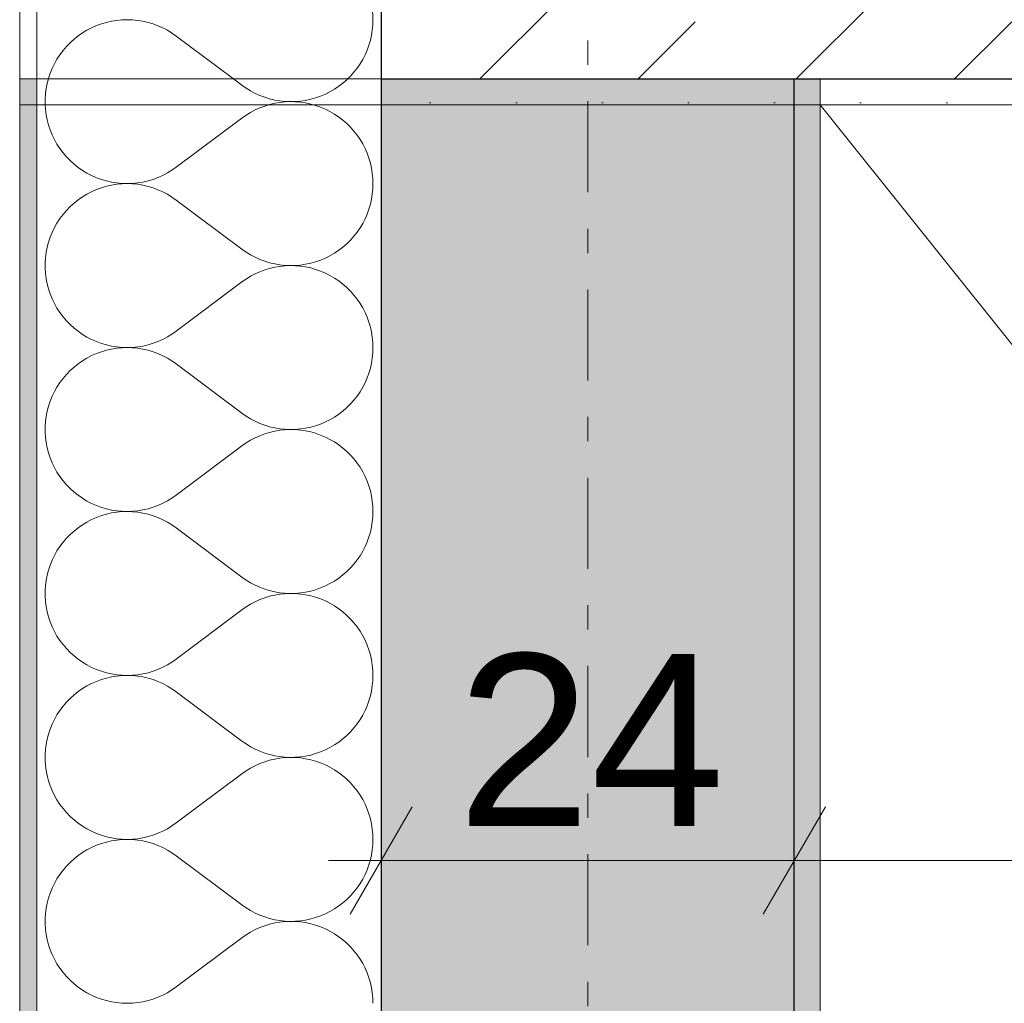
# Model space of a CAD drawing. Extents: x 100 to 2982, y 37 to 2050.
# Tile 38 of 135: x 620 to 677, y 1127 to 1184. Entities that reach past the tile are written whole.
import ezdxf
from ezdxf.xclip import XClip

# ---------------------------------------------------------------- set-up
doc = ezdxf.new("R2010")
doc.units = 0
doc.header["$MEASUREMENT"] = 0
doc.header["$XCLIPFRAME"] = 0
doc.linetypes.add('Przerywana podwójnie', pattern=[54.680554, 26.458333, -10.583333, 7.055556, -10.583333])
for name, color, linetype in [('299-A Wymiary Opisy', 7, 'Continuous'), ('330-W Wyposażenie', 7, 'Continuous'), ('410-K Osie', 7, 'Continuous'), ('420-K Ściany', 7, 'Continuous'), ('820-G Rysunki Obrazki', 7, 'Continuous')]:
    doc.layers.add(name, color=color, linetype=linetype)
doc.styles.add('STYL_AUTOMATYCZNY_7', font='txt')
pattern_1 = [(0, (-18316.349, -206.5255), (0, 8.660254), [0, -5]), (0, (-18313.849, -202.195), (0, 8.660254), [0, -5])]
pattern_2 = [(45, (-18316.349, -206.526), (-9.192388, 9.192388), []), (45, (-18320.945, -201.929), (-9.192388, 9.192388), [9.75, -3.25])]

# ---------------------------------------------------------------- blocks, each defined once
blk = doc.blocks.new('*X17')
at = {"layer": '420-K Ściany', "color": 174, "linetype": 'Continuous', "lineweight": 5, "ltscale": 0.2}
for p, q in [((621.398, 1180.25), (621.339, 1179.95)), ((621.466, 1180.509), (621.398, 1180.25)), ((632.216, 1180.509), (632.707, 1180.141)), ((632.707, 1180.141), (632.953, 1179.968)), ((638.087, 1179.912), (638.338, 1180.08)), ((638.338, 1180.08), (638.577, 1180.263)), ((638.577, 1180.263), (638.804, 1180.461)), ((638.804, 1180.461), (638.852, 1180.509)), ((621.3, 1179.647), (621.281, 1179.342)), ((621.339, 1179.95), (621.3, 1179.647)), ((632.953, 1179.968), (633.21, 1179.811)), ((633.21, 1179.811), (633.477, 1179.671)), ((633.477, 1179.671), (633.752, 1179.547)), ((633.752, 1179.547), (634.034, 1179.441)), ((636.996, 1179.409), (637.28, 1179.509)), ((637.28, 1179.509), (637.558, 1179.626)), ((637.558, 1179.626), (637.827, 1179.761)), ((637.827, 1179.761), (638.087, 1179.912)), ((621.281, 1179.342), (621.281, 1179.036)), ((621.281, 1179.036), (621.3, 1178.731)), ((634.034, 1178.936), (633.752, 1178.83)), ((634.034, 1179.441), (634.322, 1179.354)), ((634.322, 1179.024), (634.034, 1178.936)), ((634.322, 1179.354), (634.615, 1179.284)), ((634.615, 1179.093), (634.322, 1179.024)), ((634.615, 1179.284), (634.912, 1179.234)), ((634.912, 1179.144), (634.615, 1179.093)), ((634.912, 1179.234), (635.211, 1179.202)), ((635.211, 1179.176), (634.912, 1179.144)), ((635.211, 1179.202), (635.512, 1179.189)), ((635.512, 1179.189), (635.211, 1179.176)), ((635.512, 1179.189), (635.813, 1179.195)), ((635.813, 1179.182), (635.512, 1179.189)), ((635.813, 1179.195), (636.114, 1179.221)), ((636.114, 1179.157), (635.813, 1179.182)), ((636.114, 1179.221), (636.411, 1179.265)), ((636.411, 1179.113), (636.114, 1179.157)), ((636.411, 1179.265), (636.706, 1179.328)), ((636.706, 1179.05), (636.411, 1179.113)), ((636.706, 1179.328), (636.996, 1179.409)), ((636.996, 1178.968), (636.706, 1179.05)), ((637.28, 1178.869), (636.996, 1178.968)), ((621.3, 1178.731), (621.339, 1178.428)), ((621.339, 1178.428), (621.398, 1178.128)), ((632.953, 1178.409), (632.707, 1178.236)), ((633.21, 1178.567), (632.953, 1178.409)), ((633.477, 1178.707), (633.21, 1178.567)), ((633.752, 1178.83), (633.477, 1178.707)), ((637.558, 1178.751), (637.28, 1178.869)), ((637.827, 1178.617), (637.558, 1178.751)), ((638.087, 1178.465), (637.827, 1178.617)), ((638.338, 1178.297), (638.087, 1178.465)), ((621.398, 1178.128), (621.475, 1177.832)), ((621.475, 1177.832), (621.572, 1177.543)), ((628.897, 1175.379), (632.707, 1178.236)), ((638.577, 1178.114), (638.338, 1178.297)), ((638.804, 1177.916), (638.577, 1178.114)), ((639.018, 1177.705), (638.804, 1177.916)), ((621.572, 1177.543), (621.687, 1177.259)), ((621.687, 1177.259), (621.819, 1176.984)), ((639.218, 1177.48), (639.018, 1177.705)), ((639.404, 1177.243), (639.218, 1177.48)), ((639.574, 1176.994), (639.404, 1177.243)), ((621.819, 1176.984), (621.969, 1176.718)), ((621.969, 1176.718), (622.136, 1176.462)), ((639.729, 1176.735), (639.574, 1176.994)), ((639.866, 1176.467), (639.729, 1176.735)), ((622.136, 1176.462), (622.319, 1176.217)), ((622.319, 1176.217), (622.517, 1175.985)), ((639.987, 1176.191), (639.866, 1176.467)), ((640.089, 1175.908), (639.987, 1176.191)), ((622.517, 1175.985), (622.73, 1175.765)), ((622.73, 1175.765), (622.957, 1175.56)), ((622.957, 1175.56), (623.196, 1175.37)), ((640.174, 1175.619), (640.089, 1175.908)), ((640.24, 1175.325), (640.174, 1175.619)), ((623.196, 1175.37), (623.446, 1175.195)), ((623.446, 1175.195), (623.708, 1175.037)), ((623.708, 1175.037), (623.979, 1174.896)), ((627.836, 1174.779), (628.115, 1174.903)), ((628.115, 1174.903), (628.386, 1175.045)), ((628.386, 1175.045), (628.647, 1175.204)), ((628.647, 1175.204), (628.897, 1175.379)), ((640.288, 1175.028), (640.24, 1175.325)), ((640.316, 1174.728), (640.288, 1175.028)), ((623.979, 1174.896), (624.259, 1174.773)), ((624.259, 1174.773), (624.546, 1174.667)), ((624.546, 1174.667), (624.839, 1174.581)), ((624.839, 1174.581), (625.137, 1174.513)), ((625.137, 1174.34), (624.839, 1174.273)), ((625.137, 1174.513), (625.438, 1174.465)), ((625.438, 1174.389), (625.137, 1174.34)), ((625.438, 1174.465), (625.743, 1174.436)), ((625.743, 1174.418), (625.438, 1174.389)), ((625.743, 1174.436), (626.048, 1174.427)), ((626.048, 1174.427), (625.743, 1174.418)), ((626.048, 1174.427), (626.353, 1174.437)), ((626.353, 1174.417), (626.048, 1174.427)), ((626.353, 1174.437), (626.658, 1174.467)), ((626.658, 1174.387), (626.353, 1174.417)), ((626.658, 1174.467), (626.959, 1174.516)), ((626.959, 1174.337), (626.658, 1174.387)), ((626.959, 1174.516), (627.257, 1174.585)), ((627.257, 1174.269), (626.959, 1174.337)), ((627.257, 1174.585), (627.55, 1174.673)), ((627.55, 1174.673), (627.836, 1174.779)), ((640.326, 1174.427), (640.316, 1174.728)), ((640.316, 1174.126), (640.326, 1174.427)), ((623.708, 1173.817), (623.446, 1173.659)), ((623.979, 1173.958), (623.708, 1173.817)), ((624.259, 1174.081), (623.979, 1173.958)), ((624.546, 1174.186), (624.259, 1174.081)), ((624.839, 1174.273), (624.546, 1174.186)), ((627.55, 1174.181), (627.257, 1174.269)), ((627.836, 1174.075), (627.55, 1174.181)), ((628.115, 1173.951), (627.836, 1174.075)), ((628.386, 1173.809), (628.115, 1173.951)), ((628.647, 1173.65), (628.386, 1173.809)), ((640.24, 1173.529), (640.288, 1173.826)), ((640.288, 1173.826), (640.316, 1174.126)), ((622.957, 1173.294), (622.73, 1173.089)), ((623.196, 1173.484), (622.957, 1173.294)), ((623.446, 1173.659), (623.196, 1173.484)), ((628.897, 1173.474), (628.647, 1173.65)), ((628.897, 1173.474), (632.707, 1170.617)), ((640.089, 1172.946), (640.174, 1173.235)), ((640.174, 1173.235), (640.24, 1173.529)), ((622.319, 1172.637), (622.136, 1172.392)), ((622.517, 1172.869), (622.319, 1172.637)), ((622.73, 1173.089), (622.517, 1172.869)), ((639.866, 1172.386), (639.987, 1172.662)), ((639.987, 1172.662), (640.089, 1172.946)), ((621.969, 1172.136), (621.819, 1171.87)), ((622.136, 1172.392), (621.969, 1172.136)), ((639.574, 1171.86), (639.729, 1172.118)), ((639.729, 1172.118), (639.866, 1172.386)), ((621.687, 1171.594), (621.572, 1171.311)), ((621.819, 1171.87), (621.687, 1171.594)), ((639.218, 1171.374), (639.404, 1171.611)), ((639.404, 1171.611), (639.574, 1171.86)), ((621.475, 1171.021), (621.398, 1170.726)), ((621.572, 1171.311), (621.475, 1171.021)), ((638.577, 1170.739), (638.804, 1170.937)), ((638.804, 1170.937), (639.018, 1171.149)), ((639.018, 1171.149), (639.218, 1171.374)), ((621.339, 1170.426), (621.3, 1170.123)), ((621.398, 1170.726), (621.339, 1170.426)), ((632.707, 1170.617), (632.953, 1170.444)), ((632.953, 1170.444), (633.21, 1170.287)), ((637.827, 1170.237), (638.087, 1170.389)), ((638.087, 1170.389), (638.338, 1170.556)), ((638.338, 1170.556), (638.577, 1170.739)), ((621.3, 1170.123), (621.281, 1169.818)), ((621.281, 1169.818), (621.281, 1169.512)), ((633.21, 1170.287), (633.477, 1170.147)), ((633.477, 1170.147), (633.752, 1170.023)), ((633.752, 1170.023), (634.034, 1169.918)), ((634.034, 1169.918), (634.322, 1169.83)), ((634.322, 1169.83), (634.615, 1169.761)), ((634.615, 1169.761), (634.912, 1169.71)), ((636.411, 1169.741), (636.706, 1169.804)), ((636.706, 1169.804), (636.996, 1169.885)), ((636.996, 1169.885), (637.28, 1169.985)), ((637.28, 1169.985), (637.558, 1170.102)), ((637.558, 1170.102), (637.827, 1170.237)), ((621.281, 1169.512), (621.3, 1169.207)), ((621.3, 1169.207), (621.339, 1168.904)), ((633.477, 1169.183), (633.21, 1169.043)), ((633.752, 1169.307), (633.477, 1169.183)), ((634.034, 1169.412), (633.752, 1169.307)), ((634.322, 1169.5), (634.034, 1169.412)), ((634.615, 1169.569), (634.322, 1169.5)), ((634.912, 1169.62), (634.615, 1169.569)), ((634.912, 1169.71), (635.211, 1169.678)), ((635.211, 1169.652), (634.912, 1169.62)), ((635.211, 1169.678), (635.512, 1169.665)), ((635.512, 1169.665), (635.211, 1169.652)), ((635.512, 1169.665), (635.813, 1169.672)), ((635.813, 1169.658), (635.512, 1169.665)), ((635.813, 1169.672), (636.114, 1169.697)), ((636.114, 1169.633), (635.813, 1169.658)), ((636.114, 1169.697), (636.411, 1169.741)), ((636.411, 1169.589), (636.114, 1169.633)), ((636.706, 1169.526), (636.411, 1169.589)), ((636.996, 1169.445), (636.706, 1169.526)), ((637.28, 1169.345), (636.996, 1169.445)), ((637.558, 1169.227), (637.28, 1169.345)), ((637.827, 1169.093), (637.558, 1169.227)), ((621.339, 1168.904), (621.398, 1168.604)), ((628.897, 1165.855), (632.707, 1168.713)), ((632.953, 1168.886), (632.707, 1168.713)), ((633.21, 1169.043), (632.953, 1168.886)), ((638.087, 1168.941), (637.827, 1169.093)), ((638.338, 1168.774), (638.087, 1168.941)), ((638.577, 1168.591), (638.338, 1168.774)), ((621.398, 1168.604), (621.475, 1168.309)), ((621.475, 1168.309), (621.572, 1168.019)), ((638.804, 1168.393), (638.577, 1168.591)), ((639.018, 1168.181), (638.804, 1168.393)), ((639.218, 1167.956), (639.018, 1168.181)), ((621.572, 1168.019), (621.687, 1167.735)), ((621.687, 1167.735), (621.819, 1167.46)), ((639.404, 1167.719), (639.218, 1167.956)), ((639.574, 1167.47), (639.404, 1167.719)), ((639.729, 1167.212), (639.574, 1167.47)), ((621.819, 1167.46), (621.969, 1167.194)), ((621.969, 1167.194), (622.136, 1166.938)), ((622.136, 1166.938), (622.319, 1166.693)), ((639.866, 1166.944), (639.729, 1167.212)), ((639.987, 1166.668), (639.866, 1166.944)), ((622.319, 1166.693), (622.517, 1166.461)), ((622.517, 1166.461), (622.73, 1166.241)), ((640.089, 1166.384), (639.987, 1166.668)), ((640.174, 1166.095), (640.089, 1166.384)), ((622.73, 1166.241), (622.957, 1166.036)), ((622.957, 1166.036), (623.196, 1165.846)), ((623.196, 1165.846), (623.446, 1165.671)), ((628.647, 1165.68), (628.897, 1165.855)), ((640.24, 1165.801), (640.174, 1166.095)), ((640.288, 1165.504), (640.24, 1165.801)), ((623.446, 1165.671), (623.708, 1165.513)), ((623.708, 1165.513), (623.979, 1165.372)), ((623.979, 1165.372), (624.259, 1165.249)), ((624.259, 1165.249), (624.546, 1165.144)), ((627.55, 1165.149), (627.836, 1165.255)), ((627.836, 1165.255), (628.115, 1165.379)), ((628.115, 1165.379), (628.386, 1165.521)), ((628.386, 1165.521), (628.647, 1165.68)), ((640.316, 1165.204), (640.288, 1165.504)), ((640.326, 1164.903), (640.316, 1165.204)), ((624.546, 1164.662), (624.259, 1164.557)), ((624.546, 1165.144), (624.839, 1165.057)), ((624.839, 1164.749), (624.546, 1164.662)), ((624.839, 1165.057), (625.137, 1164.99)), ((625.137, 1164.817), (624.839, 1164.749)), ((625.137, 1164.99), (625.438, 1164.941)), ((625.438, 1164.865), (625.137, 1164.817)), ((625.438, 1164.941), (625.743, 1164.912)), ((625.743, 1164.894), (625.438, 1164.865)), ((625.743, 1164.912), (626.048, 1164.903)), ((626.048, 1164.903), (625.743, 1164.894)), ((626.048, 1164.903), (626.353, 1164.913)), ((626.353, 1164.893), (626.048, 1164.903)), ((626.353, 1164.913), (626.658, 1164.943)), ((626.658, 1164.863), (626.353, 1164.893)), ((626.658, 1164.943), (626.959, 1164.993)), ((626.959, 1164.814), (626.658, 1164.863)), ((626.959, 1164.993), (627.257, 1165.061)), ((627.257, 1164.745), (626.959, 1164.814)), ((627.257, 1165.061), (627.55, 1165.149)), ((627.55, 1164.657), (627.257, 1164.745)), ((627.836, 1164.551), (627.55, 1164.657)), ((640.316, 1164.602), (640.326, 1164.903)), ((623.446, 1164.135), (623.196, 1163.96)), ((623.708, 1164.293), (623.446, 1164.135)), ((623.979, 1164.434), (623.708, 1164.293)), ((624.259, 1164.557), (623.979, 1164.434)), ((628.115, 1164.427), (627.836, 1164.551)), ((628.386, 1164.285), (628.115, 1164.427)), ((628.647, 1164.126), (628.386, 1164.285)), ((628.897, 1163.951), (628.647, 1164.126)), ((640.24, 1164.005), (640.288, 1164.302)), ((640.288, 1164.302), (640.316, 1164.602)), ((622.73, 1163.565), (622.517, 1163.345)), ((622.957, 1163.77), (622.73, 1163.565)), ((623.196, 1163.96), (622.957, 1163.77)), ((628.897, 1163.951), (632.707, 1161.094)), ((640.089, 1163.422), (640.174, 1163.711)), ((640.174, 1163.711), (640.24, 1164.005)), ((622.319, 1163.113), (622.136, 1162.868)), ((622.517, 1163.345), (622.319, 1163.113)), ((639.866, 1162.862), (639.987, 1163.139)), ((639.987, 1163.139), (640.089, 1163.422)), ((621.819, 1162.346), (621.687, 1162.071)), ((621.969, 1162.612), (621.819, 1162.346)), ((622.136, 1162.868), (621.969, 1162.612)), ((639.404, 1162.087), (639.574, 1162.336)), ((639.574, 1162.336), (639.729, 1162.595)), ((639.729, 1162.595), (639.866, 1162.862)), ((621.572, 1161.787), (621.475, 1161.497)), ((621.687, 1162.071), (621.572, 1161.787)), ((639.018, 1161.625), (639.218, 1161.85)), ((639.218, 1161.85), (639.404, 1162.087)), ((621.398, 1161.202), (621.339, 1160.902)), ((621.475, 1161.497), (621.398, 1161.202)), ((638.338, 1161.032), (638.577, 1161.216)), ((638.577, 1161.216), (638.804, 1161.413)), ((638.804, 1161.413), (639.018, 1161.625)), ((621.3, 1160.599), (621.281, 1160.294)), ((621.339, 1160.902), (621.3, 1160.599)), ((632.707, 1161.094), (632.953, 1160.921)), ((632.953, 1160.921), (633.21, 1160.763)), ((633.21, 1160.763), (633.477, 1160.623)), ((633.477, 1160.623), (633.752, 1160.5)), ((637.558, 1160.579), (637.827, 1160.713)), ((637.827, 1160.713), (638.087, 1160.865)), ((638.087, 1160.865), (638.338, 1161.032)), ((621.281, 1160.294), (621.281, 1159.988)), ((633.752, 1160.5), (634.034, 1160.394)), ((634.034, 1160.394), (634.322, 1160.306)), ((634.322, 1160.306), (634.615, 1160.237)), ((634.615, 1160.046), (634.322, 1159.976)), ((634.615, 1160.237), (634.912, 1160.186)), ((634.912, 1160.096), (634.615, 1160.046)), ((634.912, 1160.186), (635.211, 1160.154)), ((635.211, 1160.128), (634.912, 1160.096)), ((635.211, 1160.154), (635.512, 1160.141)), ((635.512, 1160.141), (635.211, 1160.128)), ((635.512, 1160.141), (635.813, 1160.148)), ((635.813, 1160.135), (635.512, 1160.141)), ((635.813, 1160.148), (636.114, 1160.173)), ((636.114, 1160.109), (635.813, 1160.135)), ((636.114, 1160.173), (636.411, 1160.217)), ((636.411, 1160.065), (636.114, 1160.109)), ((636.411, 1160.217), (636.706, 1160.28)), ((636.706, 1160.002), (636.411, 1160.065)), ((636.706, 1160.28), (636.996, 1160.362)), ((636.996, 1160.362), (637.28, 1160.461)), ((637.28, 1160.461), (637.558, 1160.579)), ((621.281, 1159.988), (621.3, 1159.683)), ((621.3, 1159.683), (621.339, 1159.38)), ((633.21, 1159.519), (632.953, 1159.362)), ((633.477, 1159.659), (633.21, 1159.519)), ((633.752, 1159.783), (633.477, 1159.659)), ((634.034, 1159.889), (633.752, 1159.783)), ((634.322, 1159.976), (634.034, 1159.889)), ((636.996, 1159.921), (636.706, 1160.002)), ((637.28, 1159.821), (636.996, 1159.921)), ((637.558, 1159.704), (637.28, 1159.821)), ((637.827, 1159.569), (637.558, 1159.704)), ((638.087, 1159.417), (637.827, 1159.569)), ((621.339, 1159.38), (621.398, 1159.08)), ((621.398, 1159.08), (621.475, 1158.785)), ((628.897, 1156.332), (632.707, 1159.189)), ((632.953, 1159.362), (632.707, 1159.189)), ((638.338, 1159.25), (638.087, 1159.417)), ((638.577, 1159.067), (638.338, 1159.25)), ((638.804, 1158.869), (638.577, 1159.067)), ((621.475, 1158.785), (621.572, 1158.495)), ((621.572, 1158.495), (621.687, 1158.212)), ((639.018, 1158.657), (638.804, 1158.869)), ((639.218, 1158.432), (639.018, 1158.657)), ((639.404, 1158.195), (639.218, 1158.432)), ((621.687, 1158.212), (621.819, 1157.936)), ((621.819, 1157.936), (621.969, 1157.67)), ((639.574, 1157.946), (639.404, 1158.195)), ((639.729, 1157.688), (639.574, 1157.946)), ((621.969, 1157.67), (622.136, 1157.414)), ((622.136, 1157.414), (622.319, 1157.169)), ((622.319, 1157.169), (622.517, 1156.937)), ((639.866, 1157.42), (639.729, 1157.688)), ((639.987, 1157.144), (639.866, 1157.42)), ((622.517, 1156.937), (622.73, 1156.718)), ((622.73, 1156.718), (622.957, 1156.512)), ((640.089, 1156.861), (639.987, 1157.144)), ((640.174, 1156.571), (640.089, 1156.861)), ((622.957, 1156.512), (623.196, 1156.322)), ((623.196, 1156.322), (623.446, 1156.148)), ((623.446, 1156.148), (623.708, 1155.989)), ((628.386, 1155.997), (628.647, 1156.156)), ((628.647, 1156.156), (628.897, 1156.332)), ((640.24, 1156.278), (640.174, 1156.571)), ((640.288, 1155.98), (640.24, 1156.278)), ((623.708, 1155.989), (623.979, 1155.848)), ((623.979, 1155.848), (624.259, 1155.725)), ((624.259, 1155.725), (624.546, 1155.62)), ((624.546, 1155.62), (624.839, 1155.533)), ((624.839, 1155.533), (625.137, 1155.466)), ((625.137, 1155.466), (625.438, 1155.417)), ((626.658, 1155.419), (626.959, 1155.469)), ((626.959, 1155.469), (627.257, 1155.537)), ((627.257, 1155.537), (627.55, 1155.625)), ((627.55, 1155.625), (627.836, 1155.731)), ((627.836, 1155.731), (628.115, 1155.855)), ((628.115, 1155.855), (628.386, 1155.997)), ((640.316, 1155.68), (640.288, 1155.98)), ((640.326, 1155.379), (640.316, 1155.68)), ((623.979, 1154.91), (623.708, 1154.769)), ((624.259, 1155.034), (623.979, 1154.91)), ((624.546, 1155.139), (624.259, 1155.034)), ((624.839, 1155.225), (624.546, 1155.139)), ((625.137, 1155.293), (624.839, 1155.225)), ((625.438, 1155.341), (625.137, 1155.293)), ((625.438, 1155.417), (625.743, 1155.389)), ((625.743, 1155.37), (625.438, 1155.341)), ((625.743, 1155.389), (626.048, 1155.379)), ((626.048, 1155.379), (625.743, 1155.37)), ((626.048, 1155.379), (626.353, 1155.39)), ((626.353, 1155.369), (626.048, 1155.379)), ((626.353, 1155.39), (626.658, 1155.419)), ((626.658, 1155.339), (626.353, 1155.369)), ((626.959, 1155.29), (626.658, 1155.339)), ((627.257, 1155.221), (626.959, 1155.29)), ((627.55, 1155.134), (627.257, 1155.221)), ((627.836, 1155.028), (627.55, 1155.134)), ((628.115, 1154.903), (627.836, 1155.028)), ((628.386, 1154.761), (628.115, 1154.903)), ((640.288, 1154.778), (640.316, 1155.078)), ((640.316, 1155.078), (640.326, 1155.379)), ((623.196, 1154.436), (622.957, 1154.246)), ((623.446, 1154.611), (623.196, 1154.436)), ((623.708, 1154.769), (623.446, 1154.611)), ((628.647, 1154.602), (628.386, 1154.761)), ((628.897, 1154.427), (628.647, 1154.602)), ((628.897, 1154.427), (632.707, 1151.57)), ((640.174, 1154.187), (640.24, 1154.481)), ((640.24, 1154.481), (640.288, 1154.778)), ((622.517, 1153.822), (622.319, 1153.589)), ((622.73, 1154.041), (622.517, 1153.822)), ((622.957, 1154.246), (622.73, 1154.041)), ((639.987, 1153.615), (640.089, 1153.898)), ((640.089, 1153.898), (640.174, 1154.187)), ((622.136, 1153.344), (621.969, 1153.088)), ((622.319, 1153.589), (622.136, 1153.344)), ((639.729, 1153.071), (639.866, 1153.339)), ((639.866, 1153.339), (639.987, 1153.615)), ((621.819, 1152.822), (621.687, 1152.547)), ((621.969, 1153.088), (621.819, 1152.822)), ((639.404, 1152.564), (639.574, 1152.812)), ((639.574, 1152.812), (639.729, 1153.071)), ((621.572, 1152.264), (621.475, 1151.974)), ((621.687, 1152.547), (621.572, 1152.264)), ((638.804, 1151.89), (639.018, 1152.101)), ((639.018, 1152.101), (639.218, 1152.326)), ((639.218, 1152.326), (639.404, 1152.564)), ((621.398, 1151.678), (621.339, 1151.378)), ((621.475, 1151.974), (621.398, 1151.678)), ((632.707, 1151.57), (632.953, 1151.397)), ((638.087, 1151.341), (638.338, 1151.509)), ((638.338, 1151.509), (638.577, 1151.692)), ((638.577, 1151.692), (638.804, 1151.89)), ((621.3, 1151.075), (621.281, 1150.77)), ((621.339, 1151.378), (621.3, 1151.075)), ((632.953, 1151.397), (633.21, 1151.24)), ((633.21, 1151.24), (633.477, 1151.099)), ((633.477, 1151.099), (633.752, 1150.976)), ((633.752, 1150.976), (634.034, 1150.87)), ((636.996, 1150.838), (637.28, 1150.937)), ((637.28, 1150.937), (637.558, 1151.055)), ((637.558, 1151.055), (637.827, 1151.19)), ((637.827, 1151.19), (638.087, 1151.341)), ((621.281, 1150.77), (621.281, 1150.465)), ((621.281, 1150.465), (621.3, 1150.16)), ((634.034, 1150.365), (633.752, 1150.259)), ((634.034, 1150.87), (634.322, 1150.782)), ((634.322, 1150.452), (634.034, 1150.365)), ((634.322, 1150.782), (634.615, 1150.713)), ((634.615, 1150.522), (634.322, 1150.452)), ((634.615, 1150.713), (634.912, 1150.662)), ((634.912, 1150.572), (634.615, 1150.522)), ((634.912, 1150.662), (635.211, 1150.63)), ((635.211, 1150.604), (634.912, 1150.572)), ((635.211, 1150.63), (635.512, 1150.618)), ((635.512, 1150.617), (635.211, 1150.604)), ((635.512, 1150.618), (635.813, 1150.624)), ((635.813, 1150.611), (635.512, 1150.617)), ((635.813, 1150.624), (636.114, 1150.649)), ((636.114, 1150.586), (635.813, 1150.611)), ((636.114, 1150.649), (636.411, 1150.693)), ((636.411, 1150.541), (636.114, 1150.586)), ((636.411, 1150.693), (636.706, 1150.756)), ((636.706, 1150.478), (636.411, 1150.541)), ((636.706, 1150.756), (636.996, 1150.838)), ((636.996, 1150.397), (636.706, 1150.478)), ((637.28, 1150.297), (636.996, 1150.397)), ((621.3, 1150.16), (621.339, 1149.857)), ((621.339, 1149.857), (621.398, 1149.557)), ((632.953, 1149.838), (632.707, 1149.665)), ((633.21, 1149.995), (632.953, 1149.838)), ((633.477, 1150.136), (633.21, 1149.995)), ((633.752, 1150.259), (633.477, 1150.136)), ((637.558, 1150.18), (637.28, 1150.297)), ((637.827, 1150.045), (637.558, 1150.18)), ((638.087, 1149.894), (637.827, 1150.045)), ((638.338, 1149.726), (638.087, 1149.894)), ((621.398, 1149.557), (621.475, 1149.261)), ((621.475, 1149.261), (621.572, 1148.971)), ((628.897, 1146.808), (632.707, 1149.665)), ((638.577, 1149.543), (638.338, 1149.726)), ((638.804, 1149.345), (638.577, 1149.543)), ((639.018, 1149.133), (638.804, 1149.345)), ((621.572, 1148.971), (621.687, 1148.688)), ((621.687, 1148.688), (621.819, 1148.413)), ((639.218, 1148.908), (639.018, 1149.133)), ((639.404, 1148.671), (639.218, 1148.908)), ((639.574, 1148.423), (639.404, 1148.671)), ((621.819, 1148.413), (621.969, 1148.146)), ((621.969, 1148.146), (622.136, 1147.89)), ((639.729, 1148.164), (639.574, 1148.423)), ((639.866, 1147.896), (639.729, 1148.164)), ((622.136, 1147.89), (622.319, 1147.646)), ((622.319, 1147.646), (622.517, 1147.413)), ((639.987, 1147.62), (639.866, 1147.896)), ((640.089, 1147.337), (639.987, 1147.62)), ((622.517, 1147.413), (622.73, 1147.194)), ((622.73, 1147.194), (622.957, 1146.989)), ((622.957, 1146.989), (623.196, 1146.798)), ((640.174, 1147.048), (640.089, 1147.337)), ((640.24, 1146.754), (640.174, 1147.048)), ((623.196, 1146.798), (623.446, 1146.624)), ((623.446, 1146.624), (623.708, 1146.466)), ((623.708, 1146.466), (623.979, 1146.325)), ((623.979, 1146.325), (624.259, 1146.201)), ((627.836, 1146.207), (628.115, 1146.331)), ((628.115, 1146.331), (628.386, 1146.473)), ((628.386, 1146.473), (628.647, 1146.632)), ((628.647, 1146.632), (628.897, 1146.808)), ((640.288, 1146.456), (640.24, 1146.754)), ((640.316, 1146.157), (640.288, 1146.456)), ((624.259, 1146.201), (624.546, 1146.096)), ((624.546, 1146.096), (624.839, 1146.01)), ((624.839, 1146.01), (625.137, 1145.942)), ((625.137, 1145.769), (624.839, 1145.701)), ((625.137, 1145.942), (625.438, 1145.894)), ((625.438, 1145.817), (625.137, 1145.769)), ((625.438, 1145.894), (625.743, 1145.865)), ((625.743, 1145.846), (625.438, 1145.817)), ((625.743, 1145.865), (626.048, 1145.855)), ((626.048, 1145.855), (625.743, 1145.846)), ((626.048, 1145.855), (626.353, 1145.866)), ((626.353, 1145.845), (626.048, 1145.855)), ((626.353, 1145.866), (626.658, 1145.896)), ((626.658, 1145.815), (626.353, 1145.845)), ((626.658, 1145.896), (626.959, 1145.945)), ((626.959, 1145.766), (626.658, 1145.815)), ((626.959, 1145.945), (627.257, 1146.014)), ((627.257, 1145.697), (626.959, 1145.766)), ((627.257, 1146.014), (627.55, 1146.101)), ((627.55, 1146.101), (627.836, 1146.207)), ((640.326, 1145.855), (640.316, 1146.157)), ((640.316, 1145.554), (640.326, 1145.855)), ((623.708, 1145.245), (623.446, 1145.087)), ((623.979, 1145.386), (623.708, 1145.245)), ((624.259, 1145.51), (623.979, 1145.386)), ((624.546, 1145.615), (624.259, 1145.51)), ((624.839, 1145.701), (624.546, 1145.615)), ((627.55, 1145.61), (627.257, 1145.697)), ((627.836, 1145.504), (627.55, 1145.61)), ((628.115, 1145.379), (627.836, 1145.504)), ((628.386, 1145.237), (628.115, 1145.379)), ((628.647, 1145.078), (628.386, 1145.237)), ((640.24, 1144.957), (640.288, 1145.255)), ((640.288, 1145.255), (640.316, 1145.554)), ((622.957, 1144.722), (622.73, 1144.517)), ((623.196, 1144.913), (622.957, 1144.722)), ((623.446, 1145.087), (623.196, 1144.913)), ((628.897, 1144.903), (628.647, 1145.078)), ((628.897, 1144.903), (632.707, 1142.046)), ((640.089, 1144.374), (640.174, 1144.663)), ((640.174, 1144.663), (640.24, 1144.957)), ((622.319, 1144.065), (622.136, 1143.82)), ((622.517, 1144.298), (622.319, 1144.065)), ((622.73, 1144.517), (622.517, 1144.298)), ((639.866, 1143.815), (639.987, 1144.091)), ((639.987, 1144.091), (640.089, 1144.374)), ((621.969, 1143.564), (621.819, 1143.298)), ((622.136, 1143.82), (621.969, 1143.564)), ((639.574, 1143.288), (639.729, 1143.547)), ((639.729, 1143.547), (639.866, 1143.815)), ((621.687, 1143.023), (621.572, 1142.74)), ((621.819, 1143.298), (621.687, 1143.023)), ((639.218, 1142.803), (639.404, 1143.04)), ((639.404, 1143.04), (639.574, 1143.288)), ((621.475, 1142.45), (621.398, 1142.154)), ((621.572, 1142.74), (621.475, 1142.45)), ((638.577, 1142.168), (638.804, 1142.366)), ((638.804, 1142.366), (639.018, 1142.578)), ((639.018, 1142.578), (639.218, 1142.803)), ((621.339, 1141.854), (621.3, 1141.551)), ((621.398, 1142.154), (621.339, 1141.854)), ((632.707, 1142.046), (632.953, 1141.873)), ((632.953, 1141.873), (633.21, 1141.716)), ((637.827, 1141.666), (638.087, 1141.817)), ((638.087, 1141.817), (638.338, 1141.985)), ((638.338, 1141.985), (638.577, 1142.168)), ((621.3, 1141.551), (621.281, 1141.246)), ((621.281, 1141.246), (621.281, 1140.941)), ((633.21, 1141.716), (633.477, 1141.575)), ((633.477, 1141.575), (633.752, 1141.452)), ((633.752, 1141.452), (634.034, 1141.346)), ((634.034, 1141.346), (634.322, 1141.258)), ((634.322, 1141.258), (634.615, 1141.189)), ((634.615, 1141.189), (634.912, 1141.138)), ((636.114, 1141.125), (636.411, 1141.17)), ((636.411, 1141.17), (636.706, 1141.233)), ((636.706, 1141.233), (636.996, 1141.314)), ((636.996, 1141.314), (637.28, 1141.414)), ((637.28, 1141.414), (637.558, 1141.531)), ((637.558, 1141.531), (637.827, 1141.666)), ((621.281, 1140.941), (621.3, 1140.636)), ((621.3, 1140.636), (621.339, 1140.333)), ((633.477, 1140.612), (633.21, 1140.471)), ((633.752, 1140.735), (633.477, 1140.612)), ((634.034, 1140.841), (633.752, 1140.735)), ((634.322, 1140.929), (634.034, 1140.841)), ((634.615, 1140.998), (634.322, 1140.929)), ((634.912, 1141.049), (634.615, 1140.998)), ((634.912, 1141.138), (635.211, 1141.107)), ((635.211, 1141.08), (634.912, 1141.049)), ((635.211, 1141.107), (635.512, 1141.094)), ((635.512, 1141.093), (635.211, 1141.08)), ((635.512, 1141.094), (635.813, 1141.1)), ((635.813, 1141.087), (635.512, 1141.093)), ((635.813, 1141.1), (636.114, 1141.125)), ((636.114, 1141.062), (635.813, 1141.087)), ((636.411, 1141.018), (636.114, 1141.062)), ((636.706, 1140.955), (636.411, 1141.018)), ((636.996, 1140.873), (636.706, 1140.955)), ((637.28, 1140.773), (636.996, 1140.873)), ((637.558, 1140.656), (637.28, 1140.773)), ((637.827, 1140.521), (637.558, 1140.656)), ((621.339, 1140.333), (621.398, 1140.033)), ((621.398, 1140.033), (621.475, 1139.737)), ((628.897, 1137.284), (632.707, 1140.141)), ((632.953, 1140.314), (632.707, 1140.141)), ((633.21, 1140.471), (632.953, 1140.314)), ((638.087, 1140.37), (637.827, 1140.521)), ((638.338, 1140.202), (638.087, 1140.37)), ((638.577, 1140.019), (638.338, 1140.202)), ((638.804, 1139.821), (638.577, 1140.019)), ((621.475, 1139.737), (621.572, 1139.447)), ((621.572, 1139.447), (621.687, 1139.164)), ((639.018, 1139.609), (638.804, 1139.821)), ((639.218, 1139.384), (639.018, 1139.609)), ((621.687, 1139.164), (621.819, 1138.889)), ((621.819, 1138.889), (621.969, 1138.623)), ((639.404, 1139.147), (639.218, 1139.384)), ((639.574, 1138.899), (639.404, 1139.147)), ((639.729, 1138.64), (639.574, 1138.899)), ((621.969, 1138.623), (622.136, 1138.367)), ((622.136, 1138.367), (622.319, 1138.122)), ((639.866, 1138.372), (639.729, 1138.64)), ((639.987, 1138.096), (639.866, 1138.372)), ((622.319, 1138.122), (622.517, 1137.889)), ((622.517, 1137.889), (622.73, 1137.67)), ((640.089, 1137.813), (639.987, 1138.096)), ((640.174, 1137.524), (640.089, 1137.813)), ((622.73, 1137.67), (622.957, 1137.465)), ((622.957, 1137.465), (623.196, 1137.274)), ((623.196, 1137.274), (623.446, 1137.1)), ((628.647, 1137.109), (628.897, 1137.284)), ((640.24, 1137.23), (640.174, 1137.524)), ((640.288, 1136.933), (640.24, 1137.23)), ((623.446, 1137.1), (623.708, 1136.942)), ((623.708, 1136.942), (623.979, 1136.801)), ((623.979, 1136.801), (624.259, 1136.677)), ((624.259, 1136.677), (624.546, 1136.572)), ((627.257, 1136.49), (627.55, 1136.577)), ((627.55, 1136.577), (627.836, 1136.683)), ((627.836, 1136.683), (628.115, 1136.808)), ((628.115, 1136.808), (628.386, 1136.95)), ((628.386, 1136.95), (628.647, 1137.109)), ((640.316, 1136.633), (640.288, 1136.933)), ((640.326, 1136.332), (640.316, 1136.633)), ((624.546, 1136.091), (624.259, 1135.986)), ((624.546, 1136.572), (624.839, 1136.486)), ((624.839, 1136.178), (624.546, 1136.091)), ((624.839, 1136.486), (625.137, 1136.418)), ((625.137, 1136.245), (624.839, 1136.178)), ((625.137, 1136.418), (625.438, 1136.37)), ((625.438, 1136.293), (625.137, 1136.245)), ((625.438, 1136.37), (625.743, 1136.341)), ((625.743, 1136.322), (625.438, 1136.293)), ((625.743, 1136.341), (626.048, 1136.332)), ((626.048, 1136.332), (625.743, 1136.322)), ((626.048, 1136.332), (626.353, 1136.342)), ((626.353, 1136.321), (626.048, 1136.332)), ((626.353, 1136.342), (626.658, 1136.372)), ((626.658, 1136.291), (626.353, 1136.321)), ((626.658, 1136.372), (626.959, 1136.421)), ((626.959, 1136.242), (626.658, 1136.291)), ((626.959, 1136.421), (627.257, 1136.49)), ((627.257, 1136.174), (626.959, 1136.242)), ((627.55, 1136.086), (627.257, 1136.174)), ((627.836, 1135.98), (627.55, 1136.086)), ((640.288, 1135.731), (640.316, 1136.031)), ((640.316, 1136.031), (640.326, 1136.332)), ((623.446, 1135.563), (623.196, 1135.389)), ((623.708, 1135.722), (623.446, 1135.563)), ((623.979, 1135.863), (623.708, 1135.722)), ((624.259, 1135.986), (623.979, 1135.863)), ((628.115, 1135.856), (627.836, 1135.98)), ((628.386, 1135.714), (628.115, 1135.856)), ((628.647, 1135.555), (628.386, 1135.714)), ((628.897, 1135.379), (628.647, 1135.555)), ((640.174, 1135.139), (640.24, 1135.433)), ((640.24, 1135.433), (640.288, 1135.731)), ((622.73, 1134.993), (622.517, 1134.774)), ((622.957, 1135.199), (622.73, 1134.993)), ((623.196, 1135.389), (622.957, 1135.199)), ((628.897, 1135.379), (632.707, 1132.522)), ((640.089, 1134.85), (640.174, 1135.139)), ((622.136, 1134.297), (621.969, 1134.041)), ((622.319, 1134.541), (622.136, 1134.297)), ((622.517, 1134.774), (622.319, 1134.541)), ((639.729, 1134.023), (639.866, 1134.291)), ((639.866, 1134.291), (639.987, 1134.567)), ((639.987, 1134.567), (640.089, 1134.85)), ((621.819, 1133.774), (621.687, 1133.499)), ((621.969, 1134.041), (621.819, 1133.774)), ((639.404, 1133.516), (639.574, 1133.764)), ((639.574, 1133.764), (639.729, 1134.023)), ((621.572, 1133.216), (621.475, 1132.926)), ((621.687, 1133.499), (621.572, 1133.216)), ((639.018, 1133.054), (639.218, 1133.279)), ((639.218, 1133.279), (639.404, 1133.516)), ((621.398, 1132.63), (621.339, 1132.331)), ((621.475, 1132.926), (621.398, 1132.63)), ((638.338, 1132.461), (638.577, 1132.644)), ((638.577, 1132.644), (638.804, 1132.842)), ((638.804, 1132.842), (639.018, 1133.054)), ((621.3, 1132.027), (621.281, 1131.723)), ((621.339, 1132.331), (621.3, 1132.027)), ((632.707, 1132.522), (632.953, 1132.349)), ((632.953, 1132.349), (633.21, 1132.192)), ((633.21, 1132.192), (633.477, 1132.052)), ((633.477, 1132.052), (633.752, 1131.928)), ((637.28, 1131.89), (637.558, 1132.007)), ((637.558, 1132.007), (637.827, 1132.142)), ((637.827, 1132.142), (638.087, 1132.293)), ((638.087, 1132.293), (638.338, 1132.461)), ((621.281, 1131.723), (621.281, 1131.417)), ((633.752, 1131.928), (634.034, 1131.822)), ((634.034, 1131.822), (634.322, 1131.735)), ((634.322, 1131.735), (634.615, 1131.665)), ((634.615, 1131.474), (634.322, 1131.405)), ((634.615, 1131.665), (634.912, 1131.615)), ((634.912, 1131.525), (634.615, 1131.474)), ((634.912, 1131.615), (635.211, 1131.583)), ((635.211, 1131.557), (634.912, 1131.525)), ((635.211, 1131.583), (635.512, 1131.57)), ((635.512, 1131.569), (635.211, 1131.557)), ((635.512, 1131.57), (635.813, 1131.576)), ((635.813, 1131.563), (635.512, 1131.569)), ((635.813, 1131.576), (636.114, 1131.602)), ((636.114, 1131.538), (635.813, 1131.563)), ((636.114, 1131.602), (636.411, 1131.646)), ((636.411, 1131.494), (636.114, 1131.538)), ((636.411, 1131.646), (636.706, 1131.709)), ((636.706, 1131.431), (636.411, 1131.494)), ((636.706, 1131.709), (636.996, 1131.79)), ((636.996, 1131.349), (636.706, 1131.431)), ((636.996, 1131.79), (637.28, 1131.89)), ((621.281, 1131.417), (621.3, 1131.112)), ((621.3, 1131.112), (621.339, 1130.809)), ((633.21, 1130.947), (632.953, 1130.79)), ((633.477, 1131.088), (633.21, 1130.947)), ((633.752, 1131.211), (633.477, 1131.088)), ((634.034, 1131.317), (633.752, 1131.211)), ((634.322, 1131.405), (634.034, 1131.317)), ((637.28, 1131.25), (636.996, 1131.349)), ((637.558, 1131.132), (637.28, 1131.25)), ((637.827, 1130.998), (637.558, 1131.132)), ((638.087, 1130.846), (637.827, 1130.998)), ((621.339, 1130.809), (621.398, 1130.509)), ((621.398, 1130.509), (621.475, 1130.213)), ((628.897, 1127.76), (632.707, 1130.617)), ((632.953, 1130.79), (632.707, 1130.617)), ((638.338, 1130.678), (638.087, 1130.846)), ((638.577, 1130.495), (638.338, 1130.678)), ((638.804, 1130.297), (638.577, 1130.495)), ((639.018, 1130.086), (638.804, 1130.297)), ((621.475, 1130.213), (621.572, 1129.923)), ((621.572, 1129.923), (621.687, 1129.64)), ((639.218, 1129.861), (639.018, 1130.086)), ((639.404, 1129.623), (639.218, 1129.861)), ((621.687, 1129.64), (621.819, 1129.365)), ((621.819, 1129.365), (621.969, 1129.099)), ((639.574, 1129.375), (639.404, 1129.623)), ((639.729, 1129.116), (639.574, 1129.375)), ((621.969, 1129.099), (622.136, 1128.843)), ((622.136, 1128.843), (622.319, 1128.598)), ((622.319, 1128.598), (622.517, 1128.366)), ((639.866, 1128.848), (639.729, 1129.116)), ((639.987, 1128.572), (639.866, 1128.848)), ((640.089, 1128.289), (639.987, 1128.572)), ((622.517, 1128.366), (622.73, 1128.146)), ((622.73, 1128.146), (622.957, 1127.941)), ((640.174, 1128), (640.089, 1128.289)), ((640.24, 1127.706), (640.174, 1128)), ((622.957, 1127.941), (623.196, 1127.751)), ((623.196, 1127.751), (623.446, 1127.576)), ((623.446, 1127.576), (623.708, 1127.418)), ((628.115, 1127.284), (628.386, 1127.426)), ((628.386, 1127.426), (628.647, 1127.585)), ((628.647, 1127.585), (628.897, 1127.76)), ((640.288, 1127.409), (640.24, 1127.706)), ((623.708, 1127.418), (623.979, 1127.277)), ((623.979, 1127.277), (624.259, 1127.154)), ((624.259, 1127.154), (624.546, 1127.048)), ((624.546, 1127.048), (624.839, 1126.962)), ((624.839, 1126.962), (625.137, 1126.894)), ((625.137, 1126.894), (625.438, 1126.846)), ((626.658, 1126.848), (626.959, 1126.897)), ((626.959, 1126.897), (627.257, 1126.966)), ((627.257, 1126.966), (627.55, 1127.053)), ((627.55, 1127.053), (627.836, 1127.16)), ((627.836, 1127.16), (628.115, 1127.284)), ((640.316, 1127.109), (640.288, 1127.409)), ((640.326, 1126.808), (640.316, 1127.109)), ((625.438, 1126.846), (625.743, 1126.817)), ((625.743, 1126.817), (626.048, 1126.808)), ((626.048, 1126.808), (626.353, 1126.818)), ((626.353, 1126.818), (626.658, 1126.848))]:
    blk.add_line(p, q, dxfattribs=at)
blk = doc.blocks.new('*X21')
at = {"layer": '420-K Ściany', "color": 174, "linetype": 'Continuous', "lineweight": 5, "ltscale": 0.2}
for p, q in [((632.216, 1180.509), (632.707, 1180.141)), ((632.707, 1180.141), (632.953, 1179.968)), ((638.087, 1179.912), (638.338, 1180.08)), ((638.338, 1180.08), (638.577, 1180.263)), ((638.577, 1180.263), (638.804, 1180.461)), ((638.804, 1180.461), (638.852, 1180.509)), ((621.3, 1179.647), (621.281, 1179.342)), ((621.33, 1179.875), (621.3, 1179.647)), ((632.953, 1179.968), (633.21, 1179.811)), ((633.21, 1179.811), (633.477, 1179.671)), ((633.477, 1179.671), (633.752, 1179.547)), ((633.752, 1179.547), (634.034, 1179.441)), ((636.996, 1179.409), (637.28, 1179.509)), ((637.28, 1179.509), (637.558, 1179.626)), ((637.558, 1179.626), (637.827, 1179.761)), ((637.827, 1179.761), (638.087, 1179.912)), ((621.281, 1179.342), (621.281, 1179.036)), ((621.281, 1179.036), (621.282, 1179.009)), ((634.034, 1179.441), (634.322, 1179.354)), ((634.322, 1179.024), (634.272, 1179.009)), ((634.322, 1179.354), (634.615, 1179.284)), ((634.615, 1179.093), (634.322, 1179.024)), ((634.615, 1179.284), (634.912, 1179.234)), ((634.912, 1179.144), (634.615, 1179.093)), ((634.912, 1179.234), (635.211, 1179.202)), ((635.211, 1179.176), (634.912, 1179.144)), ((635.211, 1179.202), (635.512, 1179.189)), ((635.512, 1179.189), (635.211, 1179.176)), ((635.512, 1179.189), (635.813, 1179.195)), ((635.813, 1179.182), (635.512, 1179.189)), ((635.813, 1179.195), (636.114, 1179.221)), ((636.114, 1179.157), (635.813, 1179.182)), ((636.114, 1179.221), (636.411, 1179.265)), ((636.411, 1179.113), (636.114, 1179.157)), ((636.411, 1179.265), (636.706, 1179.328)), ((636.706, 1179.05), (636.411, 1179.113)), ((636.706, 1179.328), (636.996, 1179.409)), ((636.852, 1179.009), (636.706, 1179.05))]:
    blk.add_line(p, q, dxfattribs=at)
blk = doc.blocks.new('*X22')
at = {"layer": '420-K Ściany', "color": 174, "linetype": 'Continuous', "lineweight": 5, "ltscale": 0.2}
for p, q in [((636.706, 1188.574), (636.688, 1188.577)), ((636.996, 1188.492), (636.706, 1188.574)), ((637.28, 1188.392), (636.996, 1188.492)), ((637.558, 1188.275), (637.28, 1188.392)), ((637.827, 1188.14), (637.558, 1188.275)), ((638.087, 1187.989), (637.827, 1188.14)), ((638.338, 1187.821), (638.087, 1187.989)), ((638.577, 1187.638), (638.338, 1187.821)), ((638.804, 1187.44), (638.577, 1187.638)), ((639.018, 1187.228), (638.804, 1187.44)), ((639.218, 1187.004), (639.018, 1187.228)), ((639.404, 1186.766), (639.218, 1187.004)), ((639.574, 1186.518), (639.404, 1186.766)), ((639.729, 1186.259), (639.574, 1186.518)), ((639.866, 1185.991), (639.729, 1186.259)), ((639.987, 1185.715), (639.866, 1185.991)), ((640.089, 1185.432), (639.987, 1185.715)), ((640.174, 1185.143), (640.089, 1185.432)), ((640.24, 1184.849), (640.174, 1185.143)), ((640.288, 1184.552), (640.24, 1184.849)), ((640.316, 1184.252), (640.288, 1184.552)), ((640.326, 1183.951), (640.316, 1184.252)), ((628.115, 1183.475), (627.873, 1183.583)), ((640.288, 1183.35), (640.316, 1183.65)), ((640.316, 1183.65), (640.326, 1183.951)), ((628.386, 1183.333), (628.115, 1183.475)), ((628.647, 1183.174), (628.386, 1183.333)), ((628.897, 1182.998), (628.647, 1183.174)), ((628.897, 1182.998), (632.216, 1180.509)), ((640.174, 1182.758), (640.24, 1183.052)), ((640.24, 1183.052), (640.288, 1183.35)), ((639.987, 1182.186), (640.089, 1182.469)), ((640.089, 1182.469), (640.174, 1182.758)), ((639.729, 1181.642), (639.866, 1181.91)), ((639.866, 1181.91), (639.987, 1182.186)), ((639.404, 1181.135), (639.574, 1181.383)), ((639.574, 1181.383), (639.729, 1181.642)), ((638.852, 1180.509), (639.018, 1180.673)), ((639.018, 1180.673), (639.218, 1180.898)), ((639.218, 1180.898), (639.404, 1181.135))]:
    blk.add_line(p, q, dxfattribs=at)
blk = doc.blocks.new('*X23')
at = {"layer": '420-K Ściany', "color": 174, "linetype": 'Continuous', "lineweight": 5, "ltscale": 0.2}
for p, q in [((623.979, 1183.482), (623.708, 1183.341)), ((624.259, 1183.605), (623.979, 1183.482)), ((624.546, 1183.71), (624.259, 1183.605)), ((624.839, 1183.797), (624.546, 1183.71)), ((625.137, 1183.864), (624.839, 1183.797)), ((625.438, 1183.913), (625.137, 1183.864)), ((625.743, 1183.941), (625.438, 1183.913)), ((626.048, 1183.951), (625.743, 1183.941)), ((626.353, 1183.94), (626.048, 1183.951)), ((626.658, 1183.91), (626.353, 1183.94)), ((626.959, 1183.861), (626.658, 1183.91)), ((627.257, 1183.793), (626.959, 1183.861)), ((627.55, 1183.705), (627.257, 1183.793)), ((627.836, 1183.599), (627.55, 1183.705)), ((627.873, 1183.583), (627.836, 1183.599)), ((623.196, 1183.008), (622.957, 1182.818)), ((623.446, 1183.182), (623.196, 1183.008)), ((623.708, 1183.341), (623.446, 1183.182)), ((622.517, 1182.393), (622.319, 1182.16)), ((622.73, 1182.612), (622.517, 1182.393)), ((622.957, 1182.818), (622.73, 1182.612)), ((622.136, 1181.916), (621.969, 1181.66)), ((622.319, 1182.16), (622.136, 1181.916)), ((621.819, 1181.394), (621.687, 1181.118)), ((621.969, 1181.66), (621.819, 1181.394)), ((621.572, 1180.835), (621.475, 1180.545)), ((621.687, 1181.118), (621.572, 1180.835)), ((621.398, 1180.25), (621.339, 1179.95)), ((621.475, 1180.545), (621.398, 1180.25)), ((621.339, 1179.95), (621.33, 1179.875))]:
    blk.add_line(p, q, dxfattribs=at)
blk = doc.blocks.new('Rysunek_1_1', base_point=(-18316.349, -206.526))
at = {"layer": '420-K Ściany', "linetype": 'Continuous', "lineweight": 5}
h = blk.add_hatch(dxfattribs=at)
h.set_pattern_fill('Tynk_0001', color=176, style=0, pattern_type=2)
h.set_pattern_definition(pattern_1)
h.paths.add_polyline_path([(619.802, 1483.009), (619.802, 1179.009), (620.802, 1179.576), (620.802, 1482.531)])
h = blk.add_hatch(dxfattribs=at)
h.set_pattern_fill('Beton_zbrojony_0001', color=170, style=0, pattern_type=2)
h.set_pattern_definition(pattern_2)
h.paths.add_polyline_path([(664.802, 1204.509), (640.802, 1190.909), (640.802, 1180.509), (664.802, 1180.509)])
h = blk.add_hatch(dxfattribs=at)
h.set_pattern_fill('Beton_zbrojony_0001', color=170, style=0, pattern_type=2)
h.set_pattern_definition(pattern_2)
h.paths.add_polyline_path([(944.802, 1204.509), (664.802, 1204.509), (664.802, 1180.509), (944.802, 1180.509)])
h = blk.add_hatch(dxfattribs=at)
h.set_pattern_fill('Tynk_0001', color=176, style=0, pattern_type=2)
h.set_pattern_definition(pattern_1)
h.paths.add_polyline_path([(619.802, 1180.509), (619.802, 575.509), (620.802, 575.509), (620.802, 1180.509)])
h = blk.add_hatch(dxfattribs=at)
h.set_pattern_fill('Tynk_0001', color=180, style=0, pattern_type=2)
h.set_pattern_definition(pattern_1)
h.paths.add_polyline_path([(964.802, 1180.509), (640.802, 1180.509), (640.802, 1179.009), (964.802, 1179.009)])
at = {"layer": '420-K Ściany', "linetype": 'Continuous', "lineweight": 13}
blk.add_hatch(color=62, dxfattribs=at).paths.add_polyline_path([(664.802, 619.509), (664.802, 1180.509), (640.802, 1180.509), (640.802, 619.509)])
at = {"layer": '420-K Ściany', "linetype": 'Continuous', "lineweight": 5}
h = blk.add_hatch(dxfattribs=at)
h.set_pattern_fill('Tynk_0001', color=180, style=0, pattern_type=2)
h.set_pattern_definition(pattern_1)
h.paths.add_polyline_path([(666.302, 621.009), (666.302, 1180.509), (664.802, 1180.509), (664.802, 621.009)])
h = blk.add_hatch(dxfattribs=at)
h.set_pattern_fill('Tynk_0001', color=176, style=0, pattern_type=2)
h.set_pattern_definition(pattern_1)
h.paths.add_polyline_path([(619.802, 1179.009), (620.802, 1179.009), (620.802, 1179.576)])
at = {"layer": '299-A Wymiary Opisy', "color": 85, "linetype": 'Continuous', "lineweight": 13, "ltscale": 0.2}
for p, q in [((640.802, 1139.792), (640.802, 1130.417)), ((664.802, 1139.792), (664.802, 1130.417)), ((640.802, 1135.105), (637.746, 1135.105)), ((664.802, 1135.105), (640.802, 1135.105)), ((1101.802, 1135.105), (664.802, 1135.105))]:
    blk.add_line(p, q, dxfattribs=at)
at = {"layer": '299-A Wymiary Opisy', "color": 45, "linetype": 'Continuous', "lineweight": 15, "ltscale": 0.2}
for p, q in [((642.606, 1138.23), (638.998, 1131.98)), ((662.998, 1131.98), (666.606, 1138.23))]:
    blk.add_line(p, q, dxfattribs=at)
at = {"layer": '330-W Wyposażenie', "color": 4, "linetype": 'Continuous', "lineweight": 13, "ltscale": 0.2}
blk.add_line((666.302, 1179.009), (726.302, 1104.009), dxfattribs=at)
at = {"layer": '330-W Wyposażenie', "color": 4, "linetype": 'Continuous', "lineweight": 13, "ltscale": 0.2, "flags": 128}
blk.add_lwpolyline([(666.302, 1104.009), (666.302, 1179.009), (726.302, 1179.009), (726.302, 1104.009)], close=True, dxfattribs=at)
at = {"layer": '410-K Osie', "color": 4, "linetype": 'Przerywana podwójnie', "lineweight": 13, "ltscale": 0.2}
blk.add_line((652.802, 1813.509), (652.802, 529.46), dxfattribs=at)
blk.add_line((652.802, 1813.509), (652.802, 529.46), dxfattribs=at)
at = {"layer": '420-K Ściany', "color": 67, "linetype": 'Continuous', "lineweight": 13, "ltscale": 0.2}
for p, q in [((620.802, 1482.531), (620.802, 1179.576)), ((620.802, 1180.509), (620.802, 595.509)), ((620.802, 1179.576), (620.802, 1179.009))]:
    blk.add_line(p, q, dxfattribs=at)
at = {"layer": '420-K Ściany', "color": 27, "linetype": 'Continuous', "lineweight": 25, "ltscale": 0.2}
for p, q in [((640.802, 1190.909), (640.802, 1180.509)), ((640.802, 1190.909), (640.802, 1180.509)), ((640.802, 1180.509), (640.802, 1179.009)), ((640.802, 1180.509), (664.802, 1180.509)), ((640.802, 1180.509), (640.802, 619.509)), ((640.802, 1180.509), (640.802, 1179.009)), ((664.802, 1180.509), (944.802, 1180.509)), ((664.802, 621.009), (664.802, 1180.509))]:
    blk.add_line(p, q, dxfattribs=at)
at = {"layer": '420-K Ściany', "color": 47, "linetype": 'Continuous', "lineweight": 15, "ltscale": 0.2, "flags": 128}
for points in [[(619.802, 1483.009), (619.802, 1179.009)], [(619.802, 1180.509), (620.802, 1180.509)], [(619.802, 1180.509), (619.802, 575.509)], [(620.802, 1180.509), (640.802, 1180.509)], [(664.802, 1180.509), (666.302, 1180.509)], [(666.302, 621.009), (666.302, 1180.509)], [(619.802, 1179.009), (620.802, 1179.009)], [(620.802, 1179.009), (640.802, 1179.009)], [(640.802, 1179.009), (964.802, 1179.009)]]:
    blk.add_lwpolyline(points, dxfattribs=at)
at = {"layer": '420-K Ściany', "color": 27, "linetype": 'Continuous', "lineweight": 25, "ltscale": 0.2, "flags": 128}
blk.add_lwpolyline([(640.802, 1180.509), (664.802, 1180.509)], dxfattribs=at)
at = {"color": 65, "linetype": 'Continuous', "lineweight": 13, "ltscale": 0.2}
for name in ['*X23', '*X22', '*X17', '*X21']:
    blk.add_blockref(name, (0, 0), dxfattribs=at)
at = {"layer": '299-A Wymiary Opisy', "color": 46, "linetype": 'Continuous', "lineweight": 15, "insert": (645.213, 1137.105), "char_height": 10, "width": 15.1772, "attachment_point": 7, "style": 'STYL_AUTOMATYCZNY_7'}
blk.add_mtext('\\A1;{\\pql;\\fArial|b0|i0|c0|p38;24}', dxfattribs=at)

msp = doc.modelspace()

# ---------------------------------------------------------------- block references
at = {"layer": '820-G Rysunki Obrazki', "color": 65, "linetype": 'Continuous', "lineweight": 13, "ltscale": 0.2}
ref = msp.add_blockref('Rysunek_1_1', (-18316.349, -206.526), dxfattribs=at)
XClip(ref).set_block_clipping_path([(244.527027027, 76.8014120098), (2570.9054054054, 2022.1162324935)])

doc.saveas('drawing.dxf')
